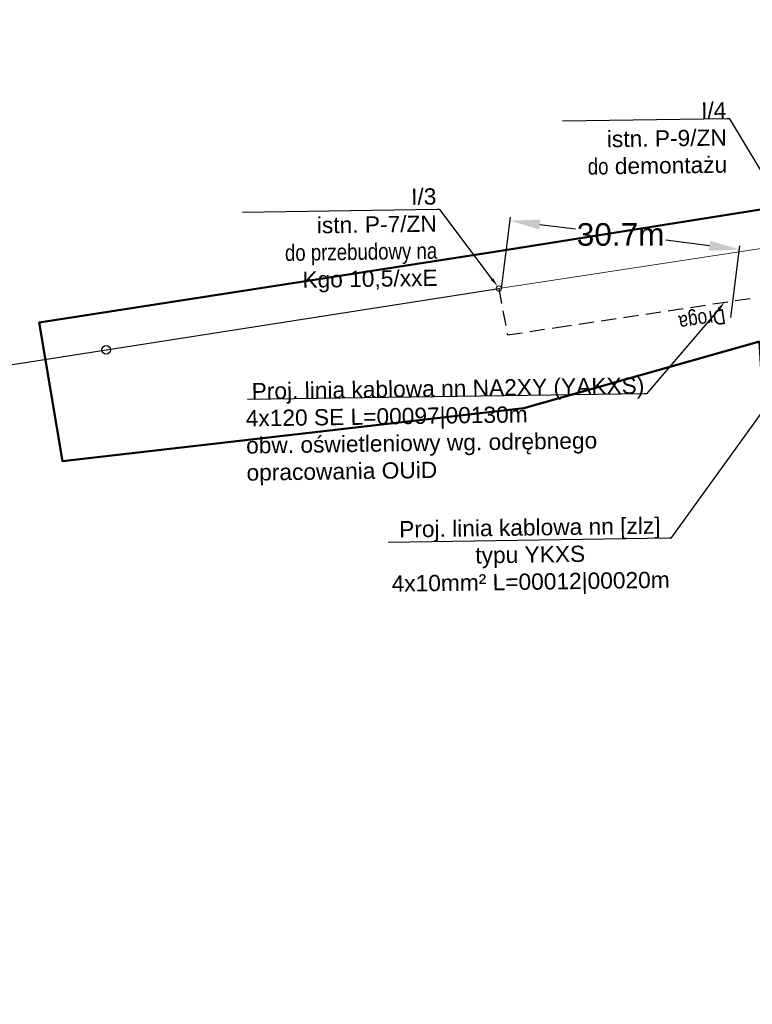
# Model space of a CAD drawing. Header units: millimetres. Extents: x 6504137 to 6515825, y 5737606 to 5784558.
# Tile 73 of 115: x 6512589 to 6512687, y 5765692 to 5765823. Entities that reach past the tile are written whole.
import ezdxf
from ezdxf import colors
from ezdxf.entities.mleader import LeaderData, LeaderLine
from ezdxf.math import Vec2, Vec3

# ---------------------------------------------------------------- set-up
doc = ezdxf.new("R2010")
doc.units = ezdxf.units.MM
doc.linetypes.add('JIS_02_2.0', pattern=[3, 2, -1])
for name, color, linetype, lineweight in [('-Linia kablowa nn', 132, 'JIS_02_2.0', 30), ('_-demontaż nn', 132, 'DEMONTAZ', 20), ('_Zakres mapy projektowej', 4, 'Continuous', 50), ('SUSM_T_3', 7, 'Continuous', 18)]:
    doc.layers.add(name, color=color, linetype=linetype, lineweight=lineweight)
doc.layers.add('-wymiary', color=7, linetype='Continuous', lineweight=35, true_color=0x000000)
doc.layers.add('istn. linia nap.', color=7, linetype='Continuous', lineweight=0, true_color=0x000000)
doc.layers.add('_Kąt załomu', color=7, linetype='Continuous')
doc.layers.add('_Opisy', color=7, linetype='Continuous')
doc.styles.add('GEO-INFO', font='arial.ttf')
doc.styles.get("Standard").update_dxf_attribs({"font": 'ARIALN.TTF'})
doc.linetypes.add('DEMONTAZ', pattern='A,1,["x",Standard,S=1,R=0,X=-0.1,Y=-0.35],1', length=2)
doc.dimstyles.new('Kat załomu', dxfattribs={"dimtxt": 2.2, "dimasz": 5, "dimexe": 0.18, "dimexo": 0.0625, "dimtad": 0, "dimtih": 1, "dimtoh": 1, "dimdec": 4, "dimzin": 0, "dimdsep": 46, "dimtxsty": 'Standard', "dimcen": 0.9, "dimse1": 1, "dimse2": 1, "dimadec": 0, "dimazin": 0, "dimtfac": 1, "dimtdec": 4, "dimtofl": 0, "dimtmove": 0, "dimatfit": 3, "dimfxl": 1, "dimtolj": 1, "dimtzin": 0, "dimarcsym": 0})
doc.dimstyles.new('McRobic', dxfattribs={"dimtxt": 3, "dimasz": 4, "dimexe": 0.5, "dimexo": 0.04, "dimgap": 0.4, "dimtad": 0, "dimtih": 1, "dimtoh": 1, "dimdec": 1, "dimrnd": 0.01, "dimzin": 0, "dimdsep": 46, "dimtxsty": 'Standard', "dimcen": 0.09, "dimadec": 0, "dimazin": 0, "dimtfac": 1, "dimtdec": 1, "dimtofl": 0, "dimtmove": 0, "dimatfit": 3, "dimfxl": 1, "dimtolj": 1, "dimtzin": 0, "dimlwd": 25, "dimlwe": 25, "dimarcsym": 0})

# ---------------------------------------------------------------- blocks, each defined once
blk = doc.blocks.new('*D34')
at = {"layer": '_Kąt załomu', "color": 0, "lineweight": -2, "transparency": 16777216}
for start, end in [(13.6882, 94.9795), (275.9609, 357.262)]:
    blk.add_arc((6512971.28, 5768158.26), 22.43, start, end, dxfattribs=at)
at = {"layer": '_Kąt załomu', "color": 0, "transparency": 16777216}
for points in [[(6512969.5, 5768179.79), (6512969.17, 5768181.43), (6512964.43, 5768179.62)], [(6512973.61, 5768135.11), (6512973.62, 5768136.78), (6512968.61, 5768135.98)]]:
    blk.add_solid(points, dxfattribs=at)
at = {"layer": 'Defpoints', "color": 0, "transparency": 16777216}
for p in [(6512024.98, 5771109.87), (6512971.28, 5768158.26), (6512990.97, 5768147.51), (6512523.51, 5764422.88)]:
    blk.add_point(p, dxfattribs=at)
at = {"layer": '_Kąt załomu', "color": 0, "transparency": 16777216, "insert": (6512993.61, 5768160.4), "char_height": 2.2, "attachment_point": 5, "rotation": 275}
blk.add_mtext('\\A1;205°', dxfattribs=at)
blk = doc.blocks.new('*D35')
at = {"layer": '_Kąt załomu', "color": 0, "lineweight": -2, "transparency": 16777216}
for start, end in [(5.0741, 70.3808), (283.8704, 349.1795)]:
    blk.add_arc((6512523.51, 5764422.88), 22.46, start, end, dxfattribs=at)
at = {"layer": '_Kąt załomu', "color": 0, "transparency": 16777216}
for points in [[(6512530.86, 5764443.23), (6512531.24, 5764444.85), (6512526.18, 5764445.18)], [(6512529, 5764400.26), (6512528.78, 5764401.91), (6512523.94, 5764400.43)]]:
    blk.add_solid(points, dxfattribs=at)
at = {"layer": 'Defpoints', "color": 0, "transparency": 16777216}
for p in [(6512971.28, 5768158.26), (6512523.51, 5764422.88), (6512542.65, 5764411.13), (6512550.21, 5763015.53)]:
    blk.add_point(p, dxfattribs=at)
at = {"layer": '_Kąt załomu', "color": 0, "transparency": 16777216, "insert": (6512545.94, 5764421.76), "char_height": 2.2, "attachment_point": 5, "rotation": 267}
blk.add_mtext('\\A1;172°', dxfattribs=at)
blk = doc.blocks.new('4_SUSM04_01')
at = {"linetype": 'Continuous'}
blk.add_circle((0, 0), 0.35, dxfattribs=at)
blk = doc.blocks.new('OKRAG_PELNY')
at = {"color": 0}
blk.add_lwpolyline([(0.5, 0), (0.482963, -0.12941), (0.433013, -0.25), (0.353553, -0.353553), (0.25, -0.433013), (0.12941, -0.482963), (0, -0.5), (-0.12941, -0.482963), (-0.25, -0.433013), (-0.353553, -0.353553), (-0.433013, -0.25), (-0.482963, -0.12941), (-0.5, 0), (-0.482963, 0.12941), (-0.433013, 0.25), (-0.353553, 0.353553), (-0.25, 0.433013), (-0.12941, 0.482963), (0, 0.5), (0.12941, 0.482963), (0.25, 0.433013), (0.353553, 0.353553), (0.433013, 0.25), (0.482963, 0.12941)], close=True, dxfattribs=at)
blk = doc.blocks.new('*D117')
at = {"layer": '-wymiary', "color": 0, "linetype": 'Continuous', "lineweight": 25, "transparency": 16777216}
for p, q in [((6512653.44, 5765786.84), (6512654.63, 5765796.35)), ((6512683.89, 5765783.03), (6512685.08, 5765792.54))]:
    blk.add_line(p, q, dxfattribs=at)
at = {"layer": '-wymiary', "color": 0, "lineweight": 25, "transparency": 16777216}
for p, q in [((6512658.54, 5765795.36), (6512663.25, 5765794.77)), ((6512681.05, 5765792.54), (6512675.26, 5765793.27))]:
    blk.add_line(p, q, dxfattribs=at)
at = {"layer": '-wymiary', "color": 0, "transparency": 16777216}
for points in [[(6512658.62, 5765796.02), (6512658.46, 5765794.7), (6512654.57, 5765795.86)], [(6512680.97, 5765791.88), (6512681.14, 5765793.2), (6512685.02, 5765792.04)]]:
    blk.add_solid(points, dxfattribs=at)
at = {"layer": 'Defpoints', "color": 0, "transparency": 16777216}
for p in [(6512654.57, 5765795.86), (6512653.44, 5765786.8), (6512683.89, 5765782.99)]:
    blk.add_point(p, dxfattribs=at)
at = {"layer": '-wymiary', "color": 0, "transparency": 16777216, "insert": (6512669.26, 5765794.02), "char_height": 3, "attachment_point": 5, "rotation": 0.0213, "style": 'GEO-INFO'}
blk.add_mtext('\\A1;30.7m', dxfattribs=at)

msp = doc.modelspace()

# ---------------------------------------------------------------- linework, layer by layer
at = {"layer": '_-demontaż nn', "linetype": 'DEMONTAZ'}
msp.add_line((6512653.09079, 5765786.84588), (6512693.58508, 5765793.05506), dxfattribs=at)
at = {"layer": 'istn. linia nap.', "color": 18, "linetype": 'Continuous', "lineweight": 30, "true_color": 0x000000}
msp.add_line((6512584.39323, 5765776.11869), (6512653.09079, 5765786.84588), dxfattribs=at)
msp.add_circle((6512600.94167, 5765778.70965), 0.57268, dxfattribs=at)

# ---------------------------------------------------------------- block references
at = {"layer": '_-demontaż nn', "lineweight": 18, "xscale": 0.6999999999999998, "yscale": 0.6999999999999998, "rotation": 179.6972132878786}
msp.add_blockref('OKRAG_PELNY', (6512653.09079, 5765786.84588), dxfattribs=at)
at = {"layer": 'SUSM_T_3'}
msp.add_blockref('4_SUSM04_01', (6512653.09079, 5765786.84588), dxfattribs=at)

# ---------------------------------------------------------------- texts
at = {"layer": '_Opisy', "insert": (6512680.04579, 5765783.00686), "char_height": 2, "attachment_point": 5, "rotation": 188.5360221, "bg_fill": 3, "box_fill_scale": 1, "bg_fill_color": 256, "bg_fill_transparency": 0}
msp.add_mtext_dynamic_manual_height_columns('Droga ', width=6.8246053, gutter_width=10, heights=[0], dxfattribs=at)

# ---------------------------------------------------------------- leaders
at = {"layer": '_Opisy', "linetype": 'Continuous'}
ml = msp.add_multileader_mtext('Standard', dxfattribs=at)
ml.set_content('{\\fArial|b0|i0|c238|p34;I/4      \\P\\C256;istn. P-9/ZN\\P}do{\\fArial|b0|i0|c238|p34;\\C256; demontażu}', color=256)
ml.set_leader_properties()
ml.build(insert=Vec2(0, 0))
ml.multileader.update_dxf_attribs({"text_left_attachment_type": 6, "text_right_attachment_type": 6, "dogleg_length": 0.45, "arrow_head_size": 1.2, "scale": 0.8})
ctx = ml.context
ctx.base_point, ctx.scale, ctx.char_height, ctx.arrow_head_size, ctx.landing_gap_size, ctx.plane_origin, ctx.plane_x_axis, ctx.plane_y_axis = Vec3(6512665.03511, 5765809.11058), 0.8, 2.16, 1.2, 0.072, Vec3(6512767.93626, 5765832.0155), Vec3(0.999892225, 0.014681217), Vec3(-0.014681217, 0.999892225)
ctx.left_attachment, ctx.right_attachment, ctx.text_align_type = 6, 6, 2
notes = []
notes.append((ctx, [(0, (1, 1, 0), (6512683.76007, 5765809.38552), (-0.999892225, -0.014681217), 0.36, [(0, [(6512693.58508, 5765793.05506)], 0, [])])]))
ctx.mtext.insert, ctx.mtext.text_direction, ctx.mtext.rotation, ctx.mtext.alignment, ctx.mtext.flow_direction = Vec3(6512683.29534, 5765811.61113), Vec3(0.999892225, 0.014681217), 0.014681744, 3, 5
ml = msp.add_multileader_mtext('Standard', dxfattribs=at)
ml.set_content('{\\fArial|b0|i0|c238|p34;I/3      \\P\\C256;istn. P-7/ZN\\P}do przebudowy na\\P{\\fArial|b0|i0|c238|p34;\\C256;Kgo 10,5/xxE}', color=256)
ml.set_leader_properties()
ml.build(insert=Vec2(0, 0))
ml.multileader.update_dxf_attribs({"text_left_attachment_type": 6, "text_right_attachment_type": 6, "dogleg_length": 0.45, "arrow_head_size": 1.2, "scale": 0.8})
ctx = ml.context
ctx.base_point, ctx.scale, ctx.char_height, ctx.arrow_head_size, ctx.landing_gap_size, ctx.plane_origin, ctx.plane_x_axis, ctx.plane_y_axis = Vec3(6512624.71931, 5765797.0467), 0.8, 2.16, 1.2, 0.072, Vec3(6512716.10986, 5765818.587), Vec3(0.999892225, 0.014681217), Vec3(-0.014681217, 0.999892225)
ctx.left_attachment, ctx.right_attachment, ctx.text_align_type = 6, 6, 2
notes.append((ctx, [(0, (1, 1, 0), (6512645.25341, 5765797.3482), (-0.999892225, -0.014681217), 0.36, [(0, [(6512652.9174, 5765787.14991)], 0, [])])]))
ctx.mtext.insert, ctx.mtext.text_direction, ctx.mtext.rotation, ctx.mtext.alignment, ctx.mtext.flow_direction = Vec3(6512644.77988, 5765800.17342), Vec3(0.999892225, 0.014681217), 0.014681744, 3, 5
ml = msp.add_multileader_mtext('Standard', dxfattribs=at)
ml.set_content('\\pxqc;{\\fArial|b0|i0|c238|p34;\\C256;Proj. linia kablowa nn [zlz]\\Ptypu YKXS \\P4x10mm² L=00012|00020m}', color=256)
ml.set_leader_properties()
ml.build(insert=Vec2(0, 0))
ml.multileader.update_dxf_attribs({"text_left_attachment_type": 6, "text_right_attachment_type": 6, "dogleg_length": 0.36, "arrow_head_size": 1.2, "scale": 0.8})
ctx = ml.context
ctx.base_point, ctx.scale, ctx.char_height, ctx.arrow_head_size, ctx.landing_gap_size, ctx.plane_origin, ctx.plane_x_axis, ctx.plane_y_axis = Vec3(6512638.81316, 5765753.14884, 51.6), 0.8, 2.16, 1.2, 0.072, Vec3(6512511.14224, 5765646.87605, 51.6), Vec3(0.999892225, 0.014681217), Vec3(-0.014681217, 0.999892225)
ctx.left_attachment, ctx.right_attachment, ctx.text_align_type = 6, 6, 2
notes.append((ctx, [(1, (1, 1, 0), (6512675.942, 5765753.694, 51.6), (-0.999892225, -0.014681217), 0.288, [(1, [(6512693.47183, 5765778.0633, 51.6)], 0, [])])]))
ctx.mtext.insert, ctx.mtext.text_direction, ctx.mtext.rotation, ctx.mtext.alignment, ctx.mtext.flow_direction = Vec3(6512657.19256, 5765756.21404, 51.6), Vec3(0.999892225, 0.014681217), 0.014681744, 2, 5
for ctx, leaders in notes:
    for number, flags, end, landing, length, lines in leaders:
        leader = LeaderData()
        leader.index, (leader.has_last_leader_line, leader.has_dogleg_vector, leader.attachment_direction) = number, flags
        leader.last_leader_point, leader.dogleg_vector, leader.dogleg_length = Vec3(end), Vec3(landing), length
        for number, points, colour, breaks in lines:
            line = LeaderLine()
            line.index, line.vertices, line.color, line.breaks = number, Vec3.list(points), colors.encode_raw_color(colour), breaks
            leader.lines.append(line)
        ctx.leaders.append(leader)

# ---------------------------------------------------------------- next in the draw order: linework, layer by layer
at = {"layer": '-Linia kablowa nn'}
msp.add_lwpolyline([(6512653.09079, 5765786.84588), (6512653.09079, 5765786.84588), (6512653.09079, 5765786.84588), (6512653.09079, 5765786.84588), (6512653.09079, 5765786.84588), (6512653.09079, 5765786.84588), (6512653.09079, 5765786.84588), (6512653.09079, 5765786.84588), (6512653.09079, 5765786.84588), (6512653.09079, 5765786.84588), (6512653.09079, 5765786.84588), (6512653.09079, 5765786.84588), (6512653.09079, 5765786.84588), (6512653.09079, 5765786.84588), (6512653.09079, 5765786.84588), (6512653.09079, 5765786.84588), (6512653.09079, 5765786.84588), (6512653.09079, 5765786.84588), (6512653.09079, 5765786.84588), (6512653.09079, 5765786.84588), (6512653.09079, 5765786.84588), (6512653.09079, 5765786.84588), (6512653.09079, 5765786.84588), (6512653.09079, 5765786.84588), (6512653.09079, 5765786.84588), (6512653.09079, 5765786.84588), (6512653.09079, 5765786.84588), (6512653.09079, 5765786.84588), (6512653.09079, 5765786.84588), (6512653.09079, 5765786.84588), (6512653.09079, 5765786.84588), (6512653.09079, 5765786.84588), (6512653.09079, 5765786.84588), (6512653.09079, 5765786.84588), (6512653.09079, 5765786.84588), (6512653.09079, 5765786.84588), (6512653.09079, 5765786.84588), (6512653.09079, 5765786.84588), (6512653.09079, 5765786.84588), (6512653.09079, 5765786.84588), (6512653.09079, 5765786.84588), (6512653.09079, 5765786.84588), (6512653.09079, 5765786.84588), (6512653.09079, 5765786.84588), (6512653.09079, 5765786.84588), (6512653.09079, 5765786.84588), (6512653.09079, 5765786.84588), (6512653.09079, 5765786.84588), (6512653.09079, 5765786.84588), (6512653.09079, 5765786.84588), (6512653.09079, 5765786.84588), (6512653.09079, 5765786.84588), (6512653.09079, 5765786.84588), (6512653.09079, 5765786.84588), (6512653.09079, 5765786.84588), (6512653.09079, 5765786.84588), (6512653.09079, 5765786.84588), (6512653.09079, 5765786.84588), (6512653.09079, 5765786.84588), (6512653.09079, 5765786.84588), (6512653.09079, 5765786.84588), (6512653.09079, 5765786.84588), (6512653.09079, 5765786.84588), (6512653.09079, 5765786.84588), (6512653.09079, 5765786.84588), (6512653.09079, 5765786.84588), (6512653.09079, 5765786.84588), (6512653.09079, 5765786.84588), (6512653.09079, 5765786.84588), (6512653.09079, 5765786.84588), (6512653.09079, 5765786.84588), (6512653.09079, 5765786.84588), (6512653.09079, 5765786.84588), (6512653.09079, 5765786.84588), (6512653.09079, 5765786.84588), (6512653.09079, 5765786.84588), (6512653.09079, 5765786.84588), (6512653.09079, 5765786.84588), (6512653.09079, 5765786.84588), (6512653.09079, 5765786.84588), (6512653.09079, 5765786.84588), (6512653.09079, 5765786.84588), (6512653.09079, 5765786.84588), (6512653.09079, 5765786.84588), (6512653.09079, 5765786.84588), (6512653.09079, 5765786.84588), (6512653.09079, 5765786.84588), (6512653.09079, 5765786.84588), (6512653.09079, 5765786.84588), (6512653.09079, 5765786.84588), (6512653.09079, 5765786.84588), (6512653.09079, 5765786.84588), (6512653.09079, 5765786.84588), (6512653.09079, 5765786.84588), (6512653.09079, 5765786.84588), (6512653.09079, 5765786.84588), (6512653.09079, 5765786.84588), (6512653.09079, 5765786.84588), (6512653.09079, 5765786.84588), (6512653.09079, 5765786.84588), (6512653.09079, 5765786.84588), (6512653.09079, 5765786.84588), (6512653.09079, 5765786.84588), (6512653.09079, 5765786.84588), (6512653.09079, 5765786.84588), (6512653.09079, 5765786.84588), (6512653.09079, 5765786.84588), (6512653.09079, 5765786.84588), (6512653.09079, 5765786.84588), (6512653.09079, 5765786.84588), (6512653.09079, 5765786.84588), (6512653.09079, 5765786.84588), (6512653.09079, 5765786.84588), (6512653.09079, 5765786.84588), (6512653.09079, 5765786.84588), (6512653.09079, 5765786.84588), (6512653.09079, 5765786.84588), (6512653.09079, 5765786.84588), (6512653.09079, 5765786.84588), (6512653.09079, 5765786.84588), (6512653.09079, 5765786.84588), (6512653.09079, 5765786.84588), (6512653.09079, 5765786.84588), (6512653.09079, 5765786.84588), (6512653.09079, 5765786.84588), (6512653.09079, 5765786.84588), (6512653.09079, 5765786.84588), (6512653.09079, 5765786.84588), (6512653.09079, 5765786.84588), (6512653.09079, 5765786.84588), (6512653.09079, 5765786.84588), (6512653.09079, 5765786.84588), (6512653.09079, 5765786.84588), (6512653.09079, 5765786.84588), (6512653.09079, 5765786.84588), (6512653.09079, 5765786.84588), (6512653.09079, 5765786.84588), (6512653.09079, 5765786.84588), (6512653.09079, 5765786.84588), (6512653.09079, 5765786.84588), (6512653.09079, 5765786.84588), (6512653.09079, 5765786.84588), (6512653.09079, 5765786.84588), (6512653.09079, 5765786.84588), (6512653.09079, 5765786.84588), (6512653.09079, 5765786.84588), (6512653.09079, 5765786.84588), (6512653.09079, 5765786.84588), (6512653.09079, 5765786.84588), (6512653.09079, 5765786.84588), (6512653.09079, 5765786.84588), (6512653.09079, 5765786.84588), (6512653.09079, 5765786.84588), (6512653.09079, 5765786.84588), (6512653.09079, 5765786.84588), (6512653.09079, 5765786.84588), (6512653.09079, 5765786.84588), (6512653.09079, 5765786.84588), (6512653.09079, 5765786.84588), (6512653.09079, 5765786.84588), (6512653.09079, 5765786.84588), (6512653.09079, 5765786.84588), (6512653.09079, 5765786.84588), (6512653.09079, 5765786.84588), (6512653.09079, 5765786.84588), (6512653.09079, 5765786.84588), (6512653.09079, 5765786.84588), (6512653.09079, 5765786.84588), (6512653.09079, 5765786.84588), (6512653.09079, 5765786.84588), (6512653.09079, 5765786.84588), (6512653.09079, 5765786.84588), (6512653.09079, 5765786.84588), (6512653.09079, 5765786.84588), (6512653.09079, 5765786.84588), (6512653.09079, 5765786.84588), (6512653.09079, 5765786.84588), (6512653.09079, 5765786.84588), (6512653.09079, 5765786.84588), (6512653.09079, 5765786.84588), (6512653.09079, 5765786.84588), (6512653.09079, 5765786.84588), (6512653.09079, 5765786.84588), (6512653.09079, 5765786.84588), (6512653.09079, 5765786.84588), (6512653.09079, 5765786.84588), (6512653.09079, 5765786.84588), (6512653.09079, 5765786.84588), (6512653.09079, 5765786.84588), (6512653.09079, 5765786.84588), (6512653.09079, 5765786.84588), (6512653.09079, 5765786.84588), (6512653.09079, 5765786.84588), (6512653.09079, 5765786.84588), (6512653.09079, 5765786.84588), (6512653.09079, 5765786.84588), (6512653.09079, 5765786.84588), (6512653.09079, 5765786.84588), (6512653.09079, 5765786.84588), (6512653.09079, 5765786.84588), (6512653.09079, 5765786.84588), (6512653.09079, 5765786.84588), (6512653.09079, 5765786.84588), (6512653.09079, 5765786.84588), (6512653.09079, 5765786.84588), (6512653.09079, 5765786.84588), (6512653.09079, 5765786.84588), (6512653.09079, 5765786.84588), (6512653.09079, 5765786.84588), (6512653.09079, 5765786.84588), (6512653.09079, 5765786.84588), (6512653.09079, 5765786.84588), (6512653.09079, 5765786.84588), (6512653.09079, 5765786.84588), (6512653.09079, 5765786.84588), (6512653.09079, 5765786.84588), (6512653.09079, 5765786.84588), (6512653.09079, 5765786.84588), (6512653.09079, 5765786.84588), (6512653.09079, 5765786.84588), (6512653.09079, 5765786.84588), (6512653.09079, 5765786.84588), (6512653.09079, 5765786.84588), (6512653.09079, 5765786.84588), (6512653.09079, 5765786.84588), (6512653.09079, 5765786.84588), (6512653.09079, 5765786.84588), (6512653.09079, 5765786.84588), (6512653.09079, 5765786.84588), (6512653.09079, 5765786.84588), (6512654.22671, 5765780.69429), (6512654.22671, 5765780.69429), (6512654.22671, 5765780.69429), (6512654.22671, 5765780.69429), (6512654.22671, 5765780.69429), (6512654.22671, 5765780.69429), (6512654.22671, 5765780.69429), (6512654.22671, 5765780.69429), (6512654.22671, 5765780.69429), (6512654.22671, 5765780.69429), (6512654.22671, 5765780.69429), (6512654.22671, 5765780.69429), (6512654.22671, 5765780.69429), (6512654.22671, 5765780.69429), (6512654.22671, 5765780.69429), (6512654.22671, 5765780.69429), (6512654.22671, 5765780.69429), (6512654.22671, 5765780.69429), (6512654.22671, 5765780.69429), (6512654.22671, 5765780.69429), (6512654.22671, 5765780.69429), (6512654.22671, 5765780.69429), (6512654.22671, 5765780.69429), (6512654.22671, 5765780.69429), (6512654.22671, 5765780.69429), (6512654.22671, 5765780.69429), (6512654.22671, 5765780.69429), (6512654.22671, 5765780.69429), (6512654.22671, 5765780.69429), (6512654.22671, 5765780.69429), (6512654.22671, 5765780.69429), (6512654.22671, 5765780.69429), (6512660.74422, 5765781.67554), (6512660.74422, 5765781.67554), (6512660.74422, 5765781.67554), (6512660.74422, 5765781.67554), (6512660.74422, 5765781.67554), (6512660.74422, 5765781.67554), (6512660.74422, 5765781.67554), (6512660.74422, 5765781.67554), (6512660.74422, 5765781.67554), (6512660.74422, 5765781.67554), (6512660.74422, 5765781.67554), (6512660.74422, 5765781.67554), (6512660.74422, 5765781.67554), (6512660.74422, 5765781.67554), (6512660.74422, 5765781.67554), (6512660.74422, 5765781.67554), (6512660.74422, 5765781.67554), (6512660.74422, 5765781.67554), (6512660.74422, 5765781.67554), (6512660.74422, 5765781.67554), (6512660.74422, 5765781.67554), (6512660.74422, 5765781.67554), (6512660.74422, 5765781.67554), (6512660.74422, 5765781.67554), (6512660.74422, 5765781.67554), (6512660.74422, 5765781.67554), (6512660.74422, 5765781.67554), (6512660.74422, 5765781.67554), (6512660.74422, 5765781.67554), (6512660.74422, 5765781.67554), (6512660.74422, 5765781.67554), (6512660.74422, 5765781.67554), (6512687.09422, 5765785.64554)], dxfattribs=at)
at = {"layer": '_Zakres mapy projektowej'}
msp.add_lwpolyline([(6512687.71087, 5765779.80236), (6512656.41396, 5765770.95315), (6512595.13085, 5765763.91352), (6512592.02877, 5765782.33207), (6512652.50329, 5765791.74592), (6512693.41014, 5765798.22093), (6512731.95373, 5765797.00216), (6512785.38965, 5765796.17428), (6512785.15728, 5765781.17608), (6512731.60049, 5765782.00583), (6512708.15703, 5765780.98453), (6512708.7998, 5765766.91496), (6512688.5391, 5765765.8605)], close=True, dxfattribs=at)

# ---------------------------------------------------------------- next in the draw order: dimensions: what is measured, and where the dimension line sits
at = {"layer": '-wymiary', "color": 7, "linetype": 'Continuous'}
dim = msp.add_linear_dim(base=(6512654.57175, 5765795.85706), p1=(6512683.888, 5765782.99), p2=(6512653.43808, 5765786.8024), angle=172.863574, dimstyle='McRobic', override={"dimpost": 'm', "dimtxsty": 'GEO-INFO'}, dxfattribs=at)
dim.commit()
dim.dimension.update_dxf_attribs({"geometry": '*D117', "text_midpoint": (6512669.25509, 5765794.01867), "dimtype": 161, "text_rotation": 210})
at = {"layer": '_Kąt załomu'}
for base, center, p1, p2, picture, middle, turn in [((6512990.97356, 5768147.50921), (6512971.283, 5768158.259), (6512024.983, 5771109.871), (6512523.51, 5764422.884), '*D34', (6512993.61465, 5768160.39758), 275), ((6512542.6462, 5764411.13249), (6512523.51, 5764422.884), (6512971.283, 5768158.259), (6512550.208, 5763015.528), '*D35', (6512545.93819, 5764421.75787), 267)]:
    dim = msp.add_angular_dim_3p(base=base, center=center, p1=p1, p2=p2, dimstyle='Kat załomu', dxfattribs=at)
    dim.commit()
    dim.dimension.update_dxf_attribs({"geometry": picture, "text_midpoint": middle, "text_rotation": turn})

# ---------------------------------------------------------------- next in the draw order: leaders
at = {"layer": '_Opisy', "linetype": 'Continuous'}
ml = msp.add_multileader_mtext('Standard', dxfattribs=at)
ml.set_content('{\\fArial|b0|i0|c238|p34;\\C256; Proj. linia kablowa nn NA2XY (YAKXS) \\P4x120 SE L=00097|00130m\\Pobw. oświetleniowy wg. odrębnego \\Popracowania OUiD\\P\\pxqc; }', color=256)
ml.set_leader_properties()
ml.build(insert=Vec2(0, 0))
ml.multileader.update_dxf_attribs({"text_left_attachment_type": 6, "text_right_attachment_type": 6, "dogleg_length": 0.36, "arrow_head_size": 1.2, "scale": 0.8})
ctx = ml.context
ctx.base_point, ctx.scale, ctx.char_height, ctx.arrow_head_size, ctx.landing_gap_size, ctx.plane_origin, ctx.plane_x_axis, ctx.plane_y_axis = Vec3(6512619.37062, 5765772.09704), 0.8, 2.16, 1.2, 0.072, Vec3(6512555.80124, 5765523.94085), Vec3(0.999892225, 0.014681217), Vec3(-0.014681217, 0.999892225)
ctx.left_attachment, ctx.right_attachment = 6, 6
notes = []
notes.append((ctx, [(1, (1, 1, 0), (6512672.68593, 5765772.87986), (-0.999892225, -0.014681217), 0.288, [(1, [(6512683.07949, 5765785.04066)], 0, [])])]))
ctx.mtext.insert, ctx.mtext.text_direction, ctx.mtext.rotation, ctx.mtext.flow_direction = Vec3(6512619.41034, 5765774.29617), Vec3(0.999892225, 0.014681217), 0.014681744, 5
for ctx, leaders in notes:
    for number, flags, end, landing, length, lines in leaders:
        leader = LeaderData()
        leader.index, (leader.has_last_leader_line, leader.has_dogleg_vector, leader.attachment_direction) = number, flags
        leader.last_leader_point, leader.dogleg_vector, leader.dogleg_length = Vec3(end), Vec3(landing), length
        for number, points, colour, breaks in lines:
            line = LeaderLine()
            line.index, line.vertices, line.color, line.breaks = number, Vec3.list(points), colors.encode_raw_color(colour), breaks
            leader.lines.append(line)
        ctx.leaders.append(leader)

doc.saveas('drawing.dxf')
